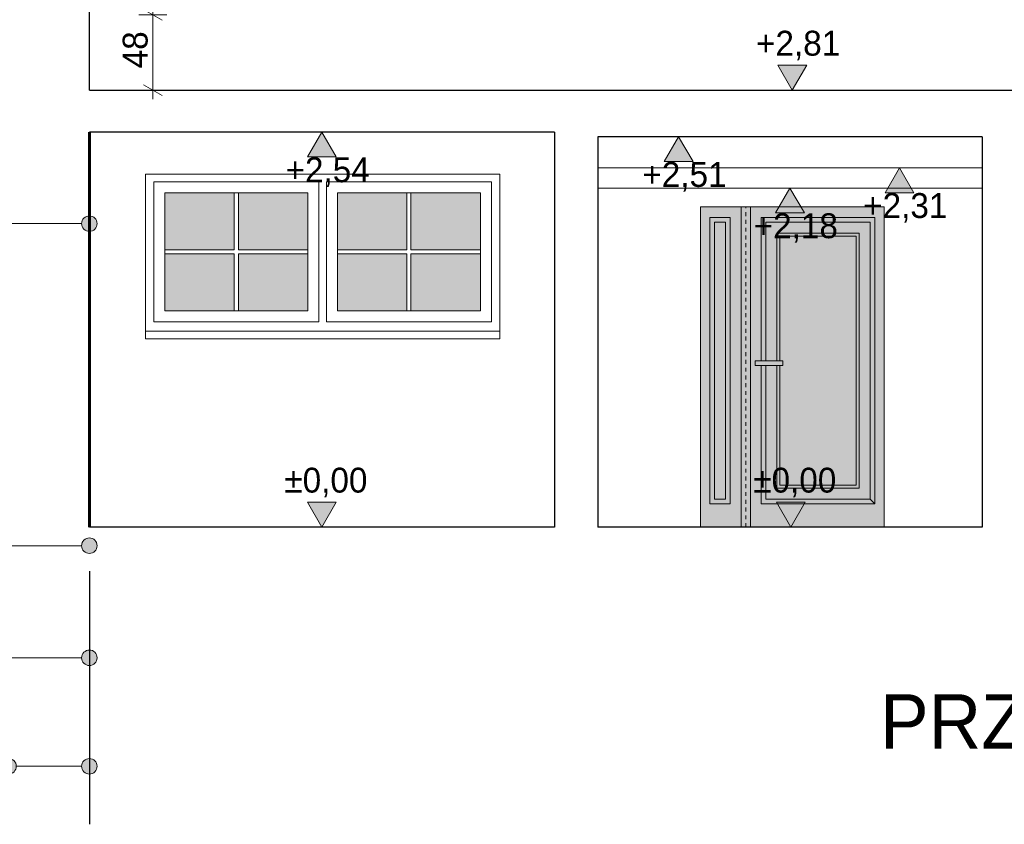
# Model space of a CAD drawing. Extents: x -723047 to -356759, y -30024 to 53940.
# Tile 19 of 121: x -695991 to -689660, y -14241 to -9067. Entities that reach past the tile are written whole.
import ezdxf

# ---------------------------------------------------------------- set-up
doc = ezdxf.new("R2010")
doc.units = 0
doc.header["$MEASUREMENT"] = 0
doc.linetypes.add('Hidden Line', pattern=[50, 25, -25])
doc.layers.add('Arch opisy', color=7, linetype='Continuous')
doc.layers.add('INWENT WYMIARY', color=7, linetype='Continuous')
for name, color, linetype, lineweight in [('Arch opisy_Nr_Pióra__21', 7, 'Continuous', 9), ('arch wypelnienia_Nr_Pióra__21', 7, 'Continuous', 9), ('INWENT KONST. DREWNIANA_Nr_Pióra__1', 7, 'Continuous', 25), ('INWENT WYMIARY_Nr_Pióra__21', 7, 'Continuous', 9), ('INWENT. DRZWI_Nr_Pióra__21', 7, 'Continuous', 9), ('INWENT. DRZWI_Nr_Pióra__5', 7, 'Continuous', 13), ('INWENT. OKNA_Nr_Pióra__21', 7, 'Continuous', 9), ('INWENT. OKNA_Nr_Pióra__5', 7, 'Continuous', 13), ('INWENT.ŚCIANY_Nr_Pióra__1', 7, 'Continuous', 25), ('INWENT.ŚCIANY_Nr_Pióra__20', 1, 'Continuous', 60), ('INWENT.ŚCIANY_Nr_Pióra__21', 7, 'Continuous', 9), ('INWENT.ŚCIANY_Nr_Pióra__5', 7, 'Continuous', 13), ('Istniejące stropy_Nr_Pióra__1', 7, 'Continuous', 25)]:
    doc.layers.add(name, color=color, linetype=linetype, lineweight=lineweight)
doc.layers.add('arch wypelnienia_Nr_Pióra__14', color=7, linetype='Continuous', lineweight=13, true_color=0x884400)
doc.layers.add('arch wypelnienia_Nr_Pióra__2', color=7, linetype='Continuous', lineweight=13, true_color=0x7f7f7f)
doc.styles.add('GENERATED_STYLE_2', font='txt')
doc.styles.add('GENERATED_STYLE_9', font='txt')
doc.dimstyles.new('GENERATED_STYLE__2', dxfattribs={"dimtxt": 160.000002, "dimasz": 91.2, "dimexe": 0.18, "dimexo": 0, "dimgap": 0.09, "dimtad": 1, "dimdec": 0, "dimlfac": 0.1, "dimzin": 0, "dimdsep": 46, "dimtxsty": 'GENERATED_STYLE_2', "dimblk": 'ARROWHEAD_2', "dimblk1": 'ARROWHEAD_2', "dimblk2": 'ARROWHEAD_2', "dimcen": 0.09, "dimclrd": 7, "dimclre": 7, "dimclrt": 7, "dimazin": 0, "dimtfac": 1, "dimtdec": 4, "dimtmove": 0, "dimatfit": 3, "dimfxl": 0, "dimtolj": 1, "dimtzin": 0, "dimarcsym": 0})

# ---------------------------------------------------------------- blocks, each defined once
blk = doc.blocks.new('Wymiary_172', base_point=(-691023.4, -9519.6))
at = {"layer": 'INWENT WYMIARY_Nr_Pióra__21', "linetype": 'Continuous'}
blk.add_hatch(color=256, dxfattribs=at).paths.add_polyline_path([(-691023.4, -9519.6), (-691116.2, -9359.6), (-690930.6, -9359.6)], flags=0)
for p, q in [((-691023.4, -9519.6), (-691116.2, -9359.6)), ((-691116.2, -9359.6), (-690930.6, -9359.6)), ((-690930.6, -9359.6), (-691023.4, -9519.6)), ((-691023.4, -9519.6), (-691143.4, -9519.6)), ((-691023.4, -9519.6), (-690903.4, -9519.6))]:
    blk.add_line(p, q, dxfattribs=at)
at = {"layer": 'INWENT WYMIARY_Nr_Pióra__21', "insert": (-691256.8, -9327.6), "char_height": 160, "attachment_point": 7, "style": 'GENERATED_STYLE_2'}
blk.add_mtext('{+2,81}', dxfattribs=at)
blk = doc.blocks.new('Wymiary_173', base_point=(-691033.4, -12329.6))
at = {"layer": 'INWENT WYMIARY_Nr_Pióra__21', "linetype": 'Continuous'}
blk.add_hatch(color=256, dxfattribs=at).paths.add_polyline_path([(-691033.4, -12329.6), (-691126.2, -12169.6), (-690940.6, -12169.6)], flags=0)
for p, q in [((-691033.4, -12329.6), (-691126.2, -12169.6)), ((-691126.2, -12169.6), (-690940.6, -12169.6)), ((-690940.6, -12169.6), (-691033.4, -12329.6)), ((-691033.4, -12329.6), (-691153.4, -12329.6)), ((-691033.4, -12329.6), (-690913.4, -12329.6))]:
    blk.add_line(p, q, dxfattribs=at)
at = {"layer": 'INWENT WYMIARY_Nr_Pióra__21', "insert": (-691274.4, -12137.6), "char_height": 160, "attachment_point": 7, "style": 'GENERATED_STYLE_2'}
blk.add_mtext('{±0,00}', dxfattribs=at)
blk = doc.blocks.new('Wymiary_175', base_point=(-694048.4, -12329.6))
at = {"layer": 'INWENT WYMIARY_Nr_Pióra__21', "linetype": 'Continuous'}
blk.add_hatch(color=256, dxfattribs=at).paths.add_polyline_path([(-694048.4, -12329.6), (-694141.2, -12169.6), (-693955.6, -12169.6)], flags=0)
for p, q in [((-694048.4, -12329.6), (-694141.2, -12169.6)), ((-694141.2, -12169.6), (-693955.6, -12169.6)), ((-693955.6, -12169.6), (-694048.4, -12329.6)), ((-694048.4, -12329.6), (-694168.4, -12329.6)), ((-694048.4, -12329.6), (-693928.4, -12329.6))]:
    blk.add_line(p, q, dxfattribs=at)
at = {"layer": 'INWENT WYMIARY_Nr_Pióra__21', "insert": (-694289.4, -12137.6), "char_height": 160, "attachment_point": 7, "style": 'GENERATED_STYLE_2'}
blk.add_mtext('{±0,00}', dxfattribs=at)
blk = doc.blocks.new('Wymiary_177', base_point=(-690334.3, -10019.6))
at = {"layer": 'INWENT WYMIARY_Nr_Pióra__21', "linetype": 'Continuous'}
blk.add_hatch(color=256, dxfattribs=at).paths.add_polyline_path([(-690334.3, -10019.6), (-690427.1, -10179.6), (-690241.5, -10179.6)], flags=0)
for p, q in [((-690334.3, -10019.6), (-690454.3, -10019.6)), ((-690334.3, -10019.6), (-690427.1, -10179.6)), ((-690334.3, -10019.6), (-690214.3, -10019.6)), ((-690241.5, -10179.6), (-690334.3, -10019.6)), ((-690427.1, -10179.6), (-690241.5, -10179.6))]:
    blk.add_line(p, q, dxfattribs=at)
at = {"layer": 'INWENT WYMIARY_Nr_Pióra__21', "insert": (-690567.7, -10371.6), "char_height": 160, "attachment_point": 7, "style": 'GENERATED_STYLE_2'}
blk.add_mtext('{+2,31}', dxfattribs=at)
blk = doc.blocks.new('Wymiary_178', base_point=(-691038.4, -10149.6))
at = {"layer": 'INWENT WYMIARY_Nr_Pióra__21', "linetype": 'Continuous'}
blk.add_hatch(color=256, dxfattribs=at).paths.add_polyline_path([(-691038.4, -10149.6), (-691131.2, -10309.6), (-690945.6, -10309.6)], flags=0)
for p, q in [((-691038.4, -10149.6), (-691158.4, -10149.6)), ((-691038.4, -10149.6), (-691131.2, -10309.6)), ((-691038.4, -10149.6), (-690918.4, -10149.6)), ((-690945.6, -10309.6), (-691038.4, -10149.6)), ((-691131.2, -10309.6), (-690945.6, -10309.6))]:
    blk.add_line(p, q, dxfattribs=at)
at = {"layer": 'INWENT WYMIARY_Nr_Pióra__21', "insert": (-691271.8, -10501.6), "char_height": 160, "attachment_point": 7, "style": 'GENERATED_STYLE_2'}
blk.add_mtext('{+2,18}', dxfattribs=at)
blk = doc.blocks.new('Wymiary_179', base_point=(-694048.4, -9789.6))
at = {"layer": 'INWENT WYMIARY_Nr_Pióra__21', "linetype": 'Continuous'}
blk.add_hatch(color=256, dxfattribs=at).paths.add_polyline_path([(-694048.4, -9789.6), (-694141.2, -9949.6), (-693955.6, -9949.6)], flags=0)
for p, q in [((-694048.4, -9789.6), (-694168.4, -9789.6)), ((-694048.4, -9789.6), (-694141.2, -9949.6)), ((-694048.4, -9789.6), (-693928.4, -9789.6)), ((-693955.6, -9949.6), (-694048.4, -9789.6)), ((-694141.2, -9949.6), (-693955.6, -9949.6))]:
    blk.add_line(p, q, dxfattribs=at)
at = {"layer": 'INWENT WYMIARY_Nr_Pióra__21', "insert": (-694281.8, -10141.6), "char_height": 160, "attachment_point": 7, "style": 'GENERATED_STYLE_2'}
blk.add_mtext('{+2,54}', dxfattribs=at)
blk = doc.blocks.new('Wymiary_260', base_point=(-691754.4, -9819.6))
at = {"layer": 'INWENT WYMIARY_Nr_Pióra__21', "linetype": 'Continuous'}
blk.add_hatch(color=256, dxfattribs=at).paths.add_polyline_path([(-691754.4, -9819.6), (-691847.2, -9979.6), (-691661.6, -9979.6)], flags=0)
for p, q in [((-691754.4, -9819.6), (-691874.4, -9819.6)), ((-691754.4, -9819.6), (-691847.2, -9979.6)), ((-691754.4, -9819.6), (-691634.4, -9819.6)), ((-691661.6, -9979.6), (-691754.4, -9819.6)), ((-691847.2, -9979.6), (-691661.6, -9979.6))]:
    blk.add_line(p, q, dxfattribs=at)
at = {"layer": 'INWENT WYMIARY_Nr_Pióra__21', "insert": (-691987.8, -10171.6), "char_height": 160, "attachment_point": 7, "style": 'GENERATED_STYLE_2'}
blk.add_mtext('{+2,51}', dxfattribs=at)
blk = doc.blocks.new('*D1115')
at = {"layer": 'INWENT WYMIARY_Nr_Pióra__21', "linetype": 'Continuous'}
for p, q in [((-695134.9, -9034.6), (-695134.9, -8976)), ((-695044.9, -9034.6), (-695224.9, -9034.6)), ((-695074.9, -9069.3), (-695194.9, -9000)), ((-695134.9, -9519.6), (-695134.9, -9034.6)), ((-695194.9, -9485), (-695074.9, -9554.3)), ((-695044.9, -9519.6), (-695224.9, -9519.6)), ((-695134.9, -9578.3), (-695134.9, -9519.6))]:
    blk.add_line(p, q, dxfattribs=at)
at = {"layer": 'INWENT WYMIARY_Nr_Pióra__21', "insert": (-695166.9, -9379.5), "char_height": 160, "attachment_point": 7, "rotation": 90, "style": 'GENERATED_STYLE_2'}
blk.add_mtext('{48}', dxfattribs=at)
blk = doc.blocks.new('ARROWHEAD_2')
at = {"color": 0, "linetype": 'Continuous', "lineweight": 0}
for p, q in [((0, 0), (-1, 0)), ((-0.378, -0.655), (0.378, 0.655))]:
    blk.add_line(p, q, dxfattribs=at)
blk = doc.blocks.new('Linia_195', base_point=(-695543.4, -10378.2))
at = {"layer": 'Arch opisy_Nr_Pióra__21', "linetype": 'Continuous'}
for points in [[(-696113.4, -10378.2), (-696117.2, -10359), (-696128.1, -10342.8), (-696144.3, -10332), (-696163.4, -10328.2), (-696182.5, -10332), (-696198.8, -10342.8), (-696209.6, -10359), (-696213.4, -10378.2), (-696209.6, -10397.3), (-696198.8, -10413.5), (-696182.5, -10424.4), (-696163.4, -10428.2), (-696144.3, -10424.4), (-696128.1, -10413.5), (-696117.2, -10397.3)], [(-695493.4, -10378.2), (-695497.2, -10359), (-695508.1, -10342.8), (-695524.3, -10332), (-695543.4, -10328.2), (-695562.5, -10332), (-695578.8, -10342.8), (-695589.6, -10359), (-695593.4, -10378.2), (-695589.6, -10397.3), (-695578.8, -10413.5), (-695562.5, -10424.4), (-695543.4, -10428.2), (-695524.3, -10424.4), (-695508.1, -10413.5), (-695497.2, -10397.3)]]:
    blk.add_hatch(color=256, dxfattribs=at).paths.add_polyline_path(points, flags=0)
blk.add_line((-695593.4, -10378.2), (-696113.4, -10378.2), dxfattribs=at)
for centre in [(-696163.4, -10378.2), (-695543.4, -10378.2)]:
    blk.add_circle(centre, 50, dxfattribs=at)
blk = doc.blocks.new('Linia_213', base_point=(-695543.4, -12449.3))
at = {"layer": 'Arch opisy_Nr_Pióra__21', "linetype": 'Continuous'}
for points in [[(-696113.4, -12449.3), (-696117.2, -12430.2), (-696128.1, -12413.9), (-696144.3, -12403.1), (-696163.4, -12399.3), (-696182.5, -12403.1), (-696198.8, -12413.9), (-696209.6, -12430.2), (-696213.4, -12449.3), (-696209.6, -12468.4), (-696198.8, -12484.6), (-696182.5, -12495.5), (-696163.4, -12499.3), (-696144.3, -12495.5), (-696128.1, -12484.6), (-696117.2, -12468.4)], [(-695493.4, -12449.3), (-695497.2, -12430.2), (-695508.1, -12413.9), (-695524.3, -12403.1), (-695543.4, -12399.3), (-695562.5, -12403.1), (-695578.8, -12413.9), (-695589.6, -12430.2), (-695593.4, -12449.3), (-695589.6, -12468.4), (-695578.8, -12484.6), (-695562.5, -12495.5), (-695543.4, -12499.3), (-695524.3, -12495.5), (-695508.1, -12484.6), (-695497.2, -12468.4)]]:
    blk.add_hatch(color=256, dxfattribs=at).paths.add_polyline_path(points, flags=0)
blk.add_line((-695593.4, -12449.3), (-696113.4, -12449.3), dxfattribs=at)
for centre in [(-696163.4, -12449.3), (-695543.4, -12449.3)]:
    blk.add_circle(centre, 50, dxfattribs=at)
blk = doc.blocks.new('Linia_214', base_point=(-695543.4, -13170.3))
at = {"layer": 'Arch opisy_Nr_Pióra__21', "linetype": 'Continuous'}
for points in [[(-696113.4, -13170.3), (-696117.2, -13151.2), (-696128.1, -13135), (-696144.3, -13124.1), (-696163.4, -13120.3), (-696182.5, -13124.1), (-696198.8, -13135), (-696209.6, -13151.2), (-696213.4, -13170.3), (-696209.6, -13189.5), (-696198.8, -13205.7), (-696182.5, -13216.5), (-696163.4, -13220.3), (-696144.3, -13216.5), (-696128.1, -13205.7), (-696117.2, -13189.5)], [(-695493.4, -13170.3), (-695497.2, -13151.2), (-695508.1, -13135), (-695524.3, -13124.1), (-695543.4, -13120.3), (-695562.5, -13124.1), (-695578.8, -13135), (-695589.6, -13151.2), (-695593.4, -13170.3), (-695589.6, -13189.5), (-695578.8, -13205.7), (-695562.5, -13216.5), (-695543.4, -13220.3), (-695524.3, -13216.5), (-695508.1, -13205.7), (-695497.2, -13189.5)]]:
    blk.add_hatch(color=256, dxfattribs=at).paths.add_polyline_path(points, flags=0)
blk.add_line((-695593.4, -13170.3), (-696113.4, -13170.3), dxfattribs=at)
for centre in [(-696163.4, -13170.3), (-695543.4, -13170.3)]:
    blk.add_circle(centre, 50, dxfattribs=at)
blk = doc.blocks.new('Linia_216', base_point=(-695543.4, -13868.1))
at = {"layer": 'Arch opisy_Nr_Pióra__21', "linetype": 'Continuous'}
for points in [[(-696013.4, -13868.1), (-696017.2, -13849), (-696028.1, -13832.8), (-696044.3, -13821.9), (-696063.4, -13818.1), (-696082.5, -13821.9), (-696098.8, -13832.8), (-696109.6, -13849), (-696113.4, -13868.1), (-696109.6, -13887.3), (-696098.8, -13903.5), (-696082.5, -13914.3), (-696063.4, -13918.1), (-696044.3, -13914.3), (-696028.1, -13903.5), (-696017.2, -13887.3)], [(-695493.4, -13868.1), (-695497.2, -13849), (-695508.1, -13832.8), (-695524.3, -13821.9), (-695543.4, -13818.1), (-695562.5, -13821.9), (-695578.8, -13832.8), (-695589.6, -13849), (-695593.4, -13868.1), (-695589.6, -13887.3), (-695578.8, -13903.5), (-695562.5, -13914.3), (-695543.4, -13918.1), (-695524.3, -13914.3), (-695508.1, -13903.5), (-695497.2, -13887.3)]]:
    blk.add_hatch(color=256, dxfattribs=at).paths.add_polyline_path(points, flags=0)
blk.add_line((-695593.4, -13868.1), (-696013.4, -13868.1), dxfattribs=at)
for centre in [(-696063.4, -13868.1), (-695543.4, -13868.1)]:
    blk.add_circle(centre, 50, dxfattribs=at)

msp = doc.modelspace()

# ---------------------------------------------------------------- hatches: boundary and pattern name
at = {"layer": 'arch wypelnienia_Nr_Pióra__14', "linetype": 'Continuous'}
h = msp.add_hatch(color=256, dxfattribs=at)
h.paths.add_polyline_path([(-691613.4, -10269.6), (-690433.4, -10269.6), (-690433.4, -12329.6), (-691613.4, -12329.6)], flags=0)
h.paths.add_polyline_path([(-691263.4, -11289.6), (-691263.4, -11259.6), (-691083.4, -11259.6), (-691083.4, -11289.6)], flags=0)
at = {"layer": 'arch wypelnienia_Nr_Pióra__2', "linetype": 'Continuous', "lineweight": 0, "true_color": 0x1f1f1f}
for points in [[(-694611.4, -10546.6), (-694611.4, -10179.6), (-695058.4, -10179.6), (-695058.4, -10546.6)], [(-694585.4, -10179.6), (-694585.4, -10546.6), (-694138.4, -10546.6), (-694138.4, -10179.6)], [(-693501.4, -10546.6), (-693501.4, -10179.6), (-693948.4, -10179.6), (-693948.4, -10546.6)], [(-693028.4, -10546.6), (-693028.4, -10179.6), (-693475.4, -10179.6), (-693475.4, -10546.6)], [(-695058.4, -10939.6), (-694611.4, -10939.6), (-694611.4, -10572.6), (-695058.4, -10572.6)], [(-694138.4, -10572.6), (-694585.4, -10572.6), (-694585.4, -10939.6), (-694138.4, -10939.6)], [(-693948.4, -10939.6), (-693501.4, -10939.6), (-693501.4, -10572.6), (-693948.4, -10572.6)], [(-693475.4, -10939.6), (-693028.4, -10939.6), (-693028.4, -10572.6), (-693475.4, -10572.6)]]:
    msp.add_hatch(color=250, dxfattribs=at).paths.add_polyline_path(points, flags=0)
at = {"layer": 'arch wypelnienia_Nr_Pióra__21', "linetype": 'Continuous'}
msp.add_hatch(color=256, dxfattribs=at).paths.add_polyline_path([(-691263.4, -11289.6), (-691263.4, -11259.6), (-691083.4, -11259.6), (-691083.4, -11289.6)], flags=0)

# ---------------------------------------------------------------- linework, layer by layer
at = {"layer": 'INWENT KONST. DREWNIANA_Nr_Pióra__1', "linetype": 'Continuous'}
for p, q in [((-692553.4, -9789.6), (-695543.4, -9789.6)), ((-689803.4, -9819.6), (-692273.4, -9819.6)), ((-692553.4, -12329.6), (-695543.4, -12329.6)), ((-689803.4, -12329.6), (-692273.4, -12329.6))]:
    msp.add_line(p, q, dxfattribs=at)
at = {"layer": 'INWENT. DRZWI_Nr_Pióra__21', "linetype": 'Hidden Line'}
msp.add_line((-691323.4, -12329.6), (-691323.4, -10269.6), dxfattribs=at)
at = {"layer": 'INWENT. DRZWI_Nr_Pióra__5', "linetype": 'Continuous'}
for p, q in [((-691353.4, -12329.6), (-691353.4, -10269.6)), ((-691293.4, -12329.6), (-691293.4, -10269.6)), ((-691423.4, -10339.6), (-691553.4, -10339.6)), ((-691523.4, -12149.6), (-691523.4, -10369.6)), ((-691453.4, -10369.6), (-691523.4, -10369.6)), ((-691453.4, -12149.6), (-691453.4, -10369.6)), ((-691423.4, -12179.6), (-691423.4, -10339.6)), ((-690493.4, -10339.6), (-691223.4, -10339.6)), ((-690523.4, -10369.6), (-691193.4, -10369.6)), ((-691193.4, -11259.6), (-691193.4, -10369.6)), ((-690523.4, -12149.6), (-690523.4, -10369.6)), ((-690493.4, -12179.6), (-690493.4, -10339.6)), ((-691123.4, -11259.6), (-691123.4, -10439.6)), ((-690593.4, -10439.6), (-691123.4, -10439.6)), ((-690593.4, -12079.6), (-690593.4, -10439.6)), ((-691103.4, -11259.6), (-691103.4, -10459.6)), ((-690613.4, -10459.6), (-691103.4, -10459.6)), ((-690613.4, -12059.6), (-690613.4, -10459.6)), ((-691263.4, -11259.6), (-691083.4, -11259.6)), ((-691263.4, -11289.6), (-691263.4, -11259.6)), ((-691083.4, -11259.6), (-691083.4, -11289.6)), ((-691083.4, -11289.6), (-691263.4, -11289.6)), ((-691193.4, -12149.6), (-691193.4, -11289.6)), ((-691123.4, -12079.6), (-691123.4, -11289.6)), ((-691103.4, -12059.6), (-691103.4, -11289.6)), ((-690593.4, -12079.6), (-691123.4, -12079.6)), ((-690613.4, -12059.6), (-691103.4, -12059.6)), ((-691453.4, -12149.6), (-691523.4, -12149.6)), ((-690523.4, -12149.6), (-691193.4, -12149.6)), ((-690493.4, -12179.6), (-690523.4, -12149.6)), ((-691423.4, -12179.6), (-691553.4, -12179.6)), ((-690493.4, -12179.6), (-691223.4, -12179.6)), ((-690423.4, -12329.6), (-691623.4, -12329.6)), ((-691033.4, -12329.6), (-691023.4, -12329.6))]:
    msp.add_line(p, q, dxfattribs=at)
at = {"layer": 'INWENT. OKNA_Nr_Pióra__21', "linetype": 'Continuous'}
for p, q in [((-695128.4, -10109.6), (-695128.4, -11009.6)), ((-694068.4, -10109.6), (-695128.4, -10109.6)), ((-694068.4, -10109.6), (-694068.4, -11009.6)), ((-692958.4, -10109.6), (-694018.4, -10109.6)), ((-694018.4, -10109.6), (-694018.4, -11009.6)), ((-692958.4, -10109.6), (-692958.4, -11009.6)), ((-695058.4, -10179.6), (-695058.4, -10939.6)), ((-694138.4, -10179.6), (-695058.4, -10179.6)), ((-694138.4, -10179.6), (-694138.4, -10939.6)), ((-693948.4, -10179.6), (-693948.4, -10939.6)), ((-693028.4, -10179.6), (-693948.4, -10179.6)), ((-693028.4, -10179.6), (-693028.4, -10939.6)), ((-694138.4, -10939.6), (-695058.4, -10939.6)), ((-693028.4, -10939.6), (-693948.4, -10939.6)), ((-694068.4, -11009.6), (-695128.4, -11009.6)), ((-692958.4, -11009.6), (-694018.4, -11009.6))]:
    msp.add_line(p, q, dxfattribs=at)
at = {"layer": 'INWENT. OKNA_Nr_Pióra__5', "linetype": 'Continuous'}
for p, q in [((-694611.4, -10179.6), (-694611.4, -10546.6)), ((-694585.4, -10179.6), (-694585.4, -10546.6)), ((-693501.4, -10179.6), (-693501.4, -10546.6)), ((-693475.4, -10179.6), (-693475.4, -10546.6)), ((-695058.4, -10546.6), (-694611.4, -10546.6)), ((-695058.4, -10572.6), (-694611.4, -10572.6)), ((-694611.4, -10572.6), (-694611.4, -10939.6)), ((-694585.4, -10546.6), (-694138.4, -10546.6)), ((-694585.4, -10572.6), (-694138.4, -10572.6)), ((-694585.4, -10572.6), (-694585.4, -10939.6)), ((-693948.4, -10546.6), (-693501.4, -10546.6)), ((-693948.4, -10572.6), (-693501.4, -10572.6)), ((-693501.4, -10572.6), (-693501.4, -10939.6)), ((-693475.4, -10546.6), (-693028.4, -10546.6)), ((-693475.4, -10572.6), (-693028.4, -10572.6)), ((-693475.4, -10572.6), (-693475.4, -10939.6))]:
    msp.add_line(p, q, dxfattribs=at)
at = {"layer": 'INWENT.ŚCIANY_Nr_Pióra__1', "linetype": 'Continuous'}
for p, q in [((-695543.4, -9519.6), (-695543.4, -8744.6)), ((-692553.4, -9789.6), (-692553.4, -12329.6)), ((-692273.4, -9819.6), (-692273.4, -12329.6)), ((-689803.4, -9819.6), (-689803.4, -12329.6)), ((-695543.4, -12613.9), (-695543.4, -14241.2))]:
    msp.add_line(p, q, dxfattribs=at)
at = {"layer": 'INWENT.ŚCIANY_Nr_Pióra__20', "linetype": 'Continuous'}
msp.add_line((-695543.4, -12329.6), (-695543.4, -9789.6), dxfattribs=at)
at = {"layer": 'INWENT.ŚCIANY_Nr_Pióra__21', "linetype": 'Continuous'}
for p, q in [((-692903.4, -10059.6), (-695183.4, -10059.6)), ((-695183.4, -10059.6), (-695183.4, -11119.6)), ((-692903.4, -10059.6), (-692903.4, -11119.6)), ((-692273.4, -10019.6), (-689803.4, -10019.6)), ((-692273.4, -10149.6), (-689803.4, -10149.6)), ((-691613.4, -10269.6), (-690433.4, -10269.6)), ((-691613.4, -10269.6), (-691613.4, -12329.6)), ((-690433.4, -10269.6), (-690433.4, -12329.6)), ((-692903.4, -11069.6), (-695183.4, -11069.6)), ((-692903.4, -11119.6), (-695183.4, -11119.6))]:
    msp.add_line(p, q, dxfattribs=at)
at = {"layer": 'INWENT.ŚCIANY_Nr_Pióra__5', "linetype": 'Continuous'}
for p, q in [((-691553.4, -10339.6), (-691553.4, -12179.6)), ((-691223.4, -10339.6), (-691223.4, -11259.6)), ((-691223.4, -11289.6), (-691223.4, -12179.6))]:
    msp.add_line(p, q, dxfattribs=at)
at = {"layer": 'Istniejące stropy_Nr_Pióra__1', "linetype": 'Continuous'}
msp.add_line((-695543.4, -9519.6), (-687773.4, -9519.6), dxfattribs=at)

# ---------------------------------------------------------------- block references
at = {"layer": 'Arch opisy', "linetype": 'Continuous'}
for name, p in [('Linia_195', (-695543.4, -10378.2)), ('Linia_213', (-695543.4, -12449.3)), ('Linia_214', (-695543.4, -13170.3)), ('Linia_216', (-695543.4, -13868.1))]:
    msp.add_blockref(name, p, dxfattribs=at)
at = {"layer": 'INWENT WYMIARY', "linetype": 'Continuous'}
for name, p in [('Wymiary_172', (-691023.4, -9519.6)), ('Wymiary_179', (-694048.4, -9789.6)), ('Wymiary_260', (-691754.4, -9819.6)), ('Wymiary_177', (-690334.3, -10019.6)), ('Wymiary_178', (-691038.4, -10149.6)), ('Wymiary_175', (-694048.4, -12329.6)), ('Wymiary_173', (-691033.4, -12329.6))]:
    msp.add_blockref(name, p, dxfattribs=at)

# ---------------------------------------------------------------- texts
at = {"layer": 'Arch opisy_Nr_Pióra__21', "linetype": 'Continuous', "insert": (-687052.2, -13404.9), "char_height": 350, "attachment_point": 3, "style": 'GENERATED_STYLE_9'}
msp.add_mtext('{PRZEKRÓJ B-B}', dxfattribs=at)

# ---------------------------------------------------------------- dimensions: what is measured, and where the dimension line sits
at = {"layer": 'INWENT WYMIARY', "linetype": 'Continuous'}
dim = msp.add_linear_dim(base=(-695134.8657, -9519.6149), p1=(-695543.4135, -9519.6149), p2=(-695543.4135, -9034.6314), angle=90, dimstyle='GENERATED_STYLE__2', dxfattribs=at)
dim.commit()
dim.dimension.update_dxf_attribs({"geometry": '*D1115', "text_midpoint": (-695246.8657, -9258.1063)})

doc.saveas('drawing.dxf')
